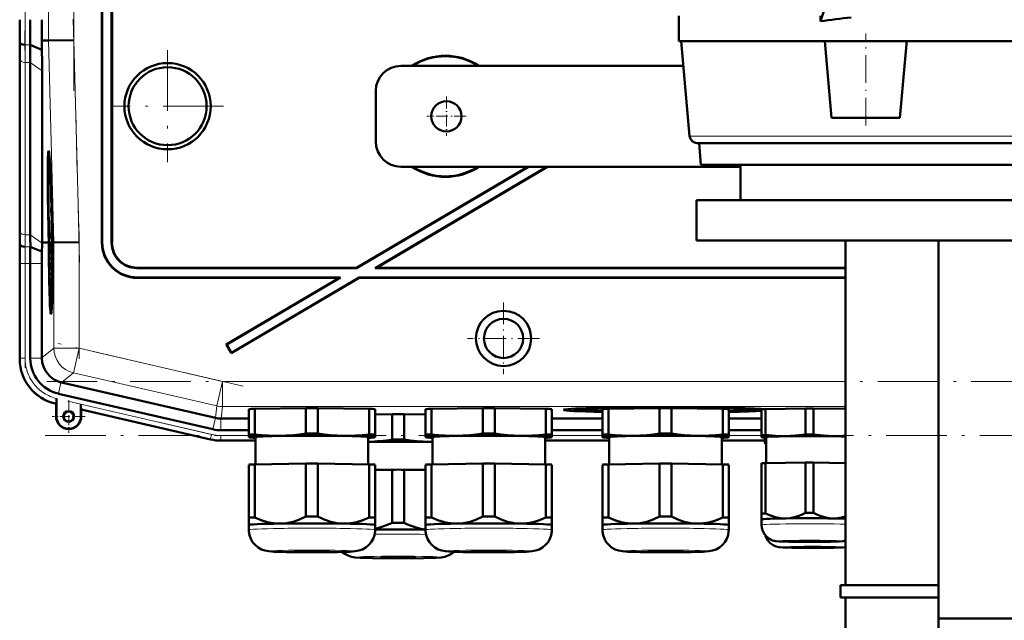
# Model space of a CAD drawing. Extents: x -1358 to 1757, y -1552 to 637.
# Tile 94 of 98: x 1187 to 1382, y 208 to 327. Entities that reach past the tile are written whole.
import ezdxf

# ---------------------------------------------------------------- set-up
doc = ezdxf.new("R2010")
doc.units = 0
doc.linetypes.add('DASHDOT', pattern=[18.5, 12, -3, 0.5, -3])

msp = doc.modelspace()

# ---------------------------------------------------------------- linework, layer by layer
at = {"color": 7, "linetype": 'DASHDOT', "lineweight": 18}
for p, q in [((1198.17, 433.05), (1198.17, 313.09)), ((1188.51, 318.04), (1188.51, 428.1)), ((1198.06, 327.3), (1199.32, 279.08)), ((1216.73, 321.17), (1216.73, 298.97)), ((1227.83, 310.07), (1205.63, 310.07)), ((1199.22, 285.27), (1199.22, 260)), ((1188.51, 258.25), (1188.51, 280.81)), ((1231.7, 254.61), (1195.1, 263.06)), ((1609.82, 255.56), (1192.83, 255.56)), ((1196.97, 251.64), (1228.27, 244.41)), ((1192.49, 244.86), (1610.17, 244.86))]:
    msp.add_line(p, q, dxfattribs=at)
at = {"color": 7, "lineweight": 18}
for p, q in [((1193.17, 423.05), (1193.17, 323.09)), ((1198.17, 323.15), (1198.17, 422.99)), ((1189.51, 322.24), (1188.49, 322.24)), ((1193.17, 323.09), (1194.22, 283.1)), ((1199.22, 283.17), (1198.17, 323.15)), ((1187.51, 319.41), (1187.51, 285.27)), ((1189.54, 318.73), (1188.51, 318.73)), ((1188.51, 284.58), (1188.51, 318.73)), ((1191.89, 317.07), (1189.54, 318.73)), ((1320.19, 304.14), (1320.07, 304.14)), ((1330.03, 304.14), (1320.19, 304.14)), ((1482.79, 304.14), (1330.03, 304.14)), ((1189.54, 284.58), (1188.51, 284.58)), ((1191.89, 282.93), (1189.54, 284.58)), ((1187.5, 283.07), (1187.45, 283.07)), ((1194.22, 283.1), (1194.22, 262.11)), ((1199.22, 262.11), (1199.22, 283.17)), ((1203.73, 283.07), (1203.8, 283.14)), ((1205.73, 283.07), (1205.66, 283)), ((1189.56, 282.24), (1188.53, 282.24)), ((1187.51, 278.93), (1187.48, 278.93)), ((1188.51, 278.93), (1187.51, 278.93)), ((1187.51, 260.13), (1187.51, 278.93)), ((1188.51, 278.93), (1189.54, 278.93)), ((1188.51, 260.13), (1188.51, 278.93)), ((1191.84, 278.93), (1189.54, 278.93)), ((1210.66, 278), (1210.73, 278.07)), ((1210.72, 276.07), (1210.79, 276.14)), ((1194.22, 262.11), (1191.84, 260.22)), ((1194.22, 262.11), (1199.22, 262.11)), ((1199.22, 262.11), (1198.09, 257.24)), ((1227.58, 255.56), (1199.22, 262.11)), ((1187.51, 260.13), (1187.48, 260.13)), ((1187.51, 260.13), (1188.51, 260.13)), ((1191.84, 260.13), (1189.54, 260.13)), ((1195.63, 255.37), (1195.11, 253.12)), ((1195.71, 255.35), (1198.09, 257.24)), ((1226.46, 250.69), (1198.09, 257.24)), ((1227.58, 255.56), (1226.46, 250.69)), ((1227.58, 255.56), (1227.58, 250.56)), ((1227.58, 255.56), (1350.93, 255.56)), ((1194.65, 251.15), (1194.65, 251.12)), ((1194.68, 251.14), (1194.65, 251.15)), ((1225.45, 245.07), (1199.58, 251.04)), ((1199.61, 250.01), (1225.23, 244.09)), ((1226.46, 250.69), (1226.19, 248.31)), ((1227.31, 248.18), (1227.58, 250.56)), ((1350.93, 250.56), (1227.58, 250.56)), ((1194.72, 248.62), (1194.65, 248.62)), ((1199.58, 248.62), (1199.65, 248.62)), ((1226.2, 248.31), (1225.68, 246.07)), ((1227.3, 248.18), (1227.3, 245.88)), ((1225.23, 244.09), (1225.22, 244.06)), ((1225.23, 244.09), (1225.45, 245.07)), ((1227.3, 244.86), (1232.81, 244.86)), ((1227.3, 243.86), (1227.3, 244.86)), ((1227.3, 243.86), (1234.16, 243.86)), ((1227.3, 243.86), (1227.3, 243.82)), ((1291.46, 243.86), (1304.16, 243.86)), ((1292.81, 244.86), (1302.81, 244.86)), ((1326.46, 243.86), (1334.98, 243.86)), ((1327.81, 244.86), (1334.31, 244.86))]:
    msp.add_line(p, q, dxfattribs=at)
at = {"color": 7, "lineweight": 50}
for p, q in [((1203.73, 283.07), (1203.73, 372.07)), ((1203.8, 283.14), (1203.8, 372.14)), ((1205.66, 372.14), (1205.66, 283)), ((1205.73, 372.07), (1205.73, 283.07)), ((1345.96, 326.89), (1347.65, 331.97)), ((1317.93, 322.97), (1317.93, 327.97)), ((1345.96, 326.89), (1345.96, 327.97)), ((1187.49, 322.64), (1187.45, 323.07)), ((1191.86, 321.27), (1189.51, 322.24)), ((1191.83, 323.07), (1193.17, 323.09)), ((1191.86, 321.27), (1191.83, 323.07)), ((1198.17, 323.15), (1193.17, 323.09)), ((1328.15, 322.97), (1317.93, 322.97)), ((1320.07, 304.14), (1318.42, 322.97)), ((1346.82, 322.97), (1328.15, 322.97)), ((1348.15, 307.77), (1346.82, 322.97)), ((1346.82, 322.97), (1363.01, 322.97)), ((1361.7, 307.77), (1362.98, 322.34)), ((1362.98, 322.34), (1363.03, 322.97)), ((1439.85, 322.97), (1363.01, 322.97)), ((1187.48, 286), (1187.48, 320.14)), ((1187.48, 286), (1187.48, 320.14)), ((1189.54, 284.58), (1189.54, 318.73)), ((1318.85, 318.07), (1262.93, 318.07)), ((1191.89, 283.07), (1191.89, 317.07)), ((1257.93, 303.07), (1257.93, 313.07)), ((1361.7, 307.77), (1348.15, 307.77)), ((1321.68, 302.77), (1321.57, 302.77)), ((1321.68, 302.77), (1481.29, 302.77)), ((1322.3, 298.47), (1321.93, 302.77)), ((1193.21, 299.43), (1193.41, 299.49)), ((1331.99, 298.47), (1322.3, 298.47)), ((1330.14, 291.47), (1330.14, 298.47)), ((1480.55, 298.47), (1331.99, 298.47)), ((1288.03, 298.07), (1254.12, 278.07)), ((1288.17, 298.07), (1254.14, 278)), ((1291.83, 298.07), (1257.8, 278)), ((1291.97, 298.07), (1258.06, 278.07)), ((1262.93, 298.07), (1330.14, 298.07)), ((1193.69, 291.98), (1193.7, 291.14)), ((1193.7, 291.14), (1193.73, 291.14)), ((1193.71, 291.19), (1193.72, 291.39)), ((1193.71, 291.19), (1193.73, 291.19)), ((1321.44, 291.47), (1481.44, 291.47)), ((1321.44, 283.47), (1321.44, 291.47)), ((1193.73, 289.49), (1193.76, 289.49)), ((1193.75, 288.77), (1193.73, 289.49)), ((1193.75, 288.77), (1193.8, 288.77)), ((1193.75, 288.27), (1193.75, 288.77)), ((1193.77, 290.02), (1193.76, 290.36)), ((1193.76, 289.53), (1193.77, 289.21)), ((1193.77, 290.16), (1193.77, 290.02)), ((1193.77, 289.21), (1193.78, 289.26)), ((1193.77, 289.21), (1193.81, 289.21)), ((1193.78, 289.33), (1193.81, 289.33)), ((1193.78, 289.26), (1193.78, 289.33)), ((1193.78, 289.26), (1193.81, 289.26)), ((1193.79, 288.82), (1193.8, 288.32)), ((1193.83, 288.04), (1193.74, 286.95)), ((1193.74, 286.54), (1193.83, 287.63)), ((1193.74, 286.95), (1193.74, 286.54)), ((1193.74, 286.54), (1193.89, 286.54)), ((1193.75, 288.27), (1193.83, 288.27)), ((1193.8, 288.32), (1193.83, 288.32)), ((1193.83, 288.04), (1193.83, 288.27)), ((1193.83, 288.04), (1193.84, 288.04)), ((1193.83, 287.63), (1193.83, 288.04)), ((1193.83, 287.63), (1193.85, 287.63)), ((1193.83, 286.3), (1193.83, 286.54)), ((1193.22, 283.09), (1193.17, 285.06)), ((1193.21, 285.06), (1193.27, 283.09)), ((1193.31, 283.09), (1193.26, 285.06)), ((1193.76, 285.03), (1193.81, 285.03)), ((1193.79, 284.32), (1193.76, 285.03)), ((1193.78, 286.3), (1193.89, 286.3)), ((1193.82, 285.17), (1193.84, 285.17)), ((1193.84, 284.68), (1193.82, 284.48)), ((1193.83, 286.1), (1193.84, 284.68)), ((1193.84, 286.1), (1193.83, 286.1)), ((1193.84, 286.1), (1193.9, 286.1)), ((1193.86, 284.27), (1193.84, 286.1)), ((1193.93, 285.06), (1193.97, 283.1)), ((1194, 285.57), (1193.96, 285.57)), ((1193.96, 285.57), (1194, 285.57)), ((1187.54, 282.64), (1187.5, 283.07)), ((1192.85, 283.08), (1191.89, 283.07)), ((1191.89, 282.93), (1191.89, 283.07)), ((1193.22, 283.08), (1192.85, 283.08)), ((1193.27, 283.09), (1193.31, 283.09)), ((1193.77, 283.28), (1193.79, 280.76)), ((1193.78, 283.28), (1193.77, 283.28)), ((1193.78, 283.28), (1193.97, 283.28)), ((1193.8, 281.4), (1193.78, 283.28)), ((1193.79, 284.32), (1193.81, 284.32)), ((1193.79, 283.83), (1193.79, 284.32)), ((1193.79, 283.83), (1193.96, 283.83)), ((1193.81, 284.37), (1193.81, 283.88)), ((1193.81, 283.88), (1193.86, 284.27)), ((1193.81, 283.88), (1193.96, 283.88)), ((1193.84, 283.23), (1193.97, 283.24)), ((1193.86, 284.27), (1193.95, 284.27)), ((1193.97, 283.1), (1194.02, 283.1)), ((1193.98, 284.55), (1194.03, 284.55)), ((1194.03, 284.55), (1193.98, 284.55)), ((1194.02, 283.1), (1193.98, 284.55)), ((1194.03, 284.55), (1194.06, 283.1)), ((1194.22, 283.1), (1194.06, 283.1)), ((1199.22, 283.17), (1194.22, 283.1)), ((1321.44, 283.47), (1481.44, 283.47)), ((1350.93, 215.22), (1350.93, 283.47)), ((1369.36, 208.57), (1369.36, 283.47)), ((1191.85, 281.29), (1189.56, 282.24)), ((1193.79, 280.76), (1193.96, 280.77)), ((1193.8, 280.82), (1193.86, 280.82)), ((1193.82, 281.7), (1193.87, 281.71)), ((1193.86, 281.31), (1193.86, 280.81)), ((1193.86, 280.81), (1193.96, 280.82)), ((1193.88, 282.05), (1193.97, 282.05)), ((1187.48, 259.93), (1187.48, 278.93)), ((1189.54, 260.13), (1189.54, 278.93)), ((1191.84, 260.22), (1191.84, 278.93)), ((1193.8, 280.22), (1193.8, 279.68)), ((1193.9, 280.22), (1193.8, 280.22)), ((1193.8, 279.68), (1193.89, 279.68)), ((1193.89, 279.68), (1193.81, 278.65)), ((1193.84, 278.56), (1193.9, 279.41)), ((1193.9, 280.22), (1193.95, 280.22)), ((1193.9, 279.41), (1193.9, 280.22)), ((1193.9, 279.41), (1193.94, 279.41)), ((1193.81, 278.65), (1193.81, 278.08)), ((1193.81, 278.08), (1193.91, 277.09)), ((1193.82, 277.06), (1193.83, 276.52)), ((1193.91, 277.06), (1193.82, 277.06)), ((1193.83, 278.37), (1193.84, 278.56)), ((1193.83, 278.37), (1193.93, 278.37)), ((1193.84, 278.2), (1193.83, 278.37)), ((1193.91, 277.44), (1193.84, 278.2)), ((1254.14, 278), (1210.66, 278)), ((1254.12, 278.07), (1210.73, 278.07)), ((1254.14, 278), (1254.12, 278.07)), ((1257.8, 278), (1258.06, 278.07)), ((1350.93, 278), (1257.8, 278)), ((1350.93, 278.07), (1258.06, 278.07)), ((1193.83, 276.52), (1193.89, 276.52)), ((1210.72, 276.07), (1250.73, 276.07)), ((1210.79, 276.14), (1250.98, 276.14)), ((1250.73, 276.07), (1228.33, 262.86)), ((1250.98, 276.14), (1228.43, 262.84)), ((1254.66, 276.07), (1229.35, 261.14)), ((1254.65, 276.14), (1229.37, 261.24)), ((1250.73, 276.07), (1250.98, 276.14)), ((1254.65, 276.14), (1350.93, 276.14)), ((1254.66, 276.07), (1254.65, 276.14)), ((1254.66, 276.07), (1350.93, 276.07)), ((1193.64, 270.64), (1193.83, 270.59)), ((1228.43, 262.84), (1228.33, 262.86)), ((1228.33, 262.86), (1229.35, 261.14)), ((1228.43, 262.84), (1229.37, 261.24)), ((1229.37, 261.24), (1229.35, 261.14)), ((1191.84, 260.22), (1191.84, 260.13)), ((1195.63, 255.37), (1195.71, 255.35)), ((1195.71, 255.35), (1226.19, 248.31)), ((1194.72, 252.16), (1194.71, 251.78)), ((1194.71, 251.78), (1194.71, 251.46)), ((1194.72, 248.62), (1194.72, 252.16)), ((1225.68, 246.07), (1195.11, 253.12)), ((1194.65, 251.12), (1194.45, 251.16)), ((1194.68, 251.14), (1194.65, 251.12)), ((1194.65, 248.62), (1194.65, 251.12)), ((1199.58, 251.04), (1199.58, 248.62)), ((1199.65, 249.96), (1199.61, 250.01)), ((1225.22, 244.06), (1199.65, 249.96)), ((1199.65, 249.96), (1199.65, 248.62)), ((1232.81, 245.01), (1232.81, 250.06)), ((1234, 250.11), (1244.12, 250.27)), ((1234, 245.06), (1234, 250.11)), ((1244.12, 245.22), (1244.12, 250.27)), ((1246.5, 250.27), (1256.62, 250.11)), ((1246.5, 245.22), (1246.5, 250.27)), ((1256.62, 245.06), (1256.62, 250.11)), ((1257.81, 245.01), (1257.81, 250.06)), ((1267.81, 245.01), (1267.81, 250.06)), ((1269, 250.11), (1279.12, 250.27)), ((1269, 245.06), (1269, 250.11)), ((1279.12, 245.22), (1279.12, 250.27)), ((1281.5, 250.27), (1291.62, 250.11)), ((1281.5, 245.22), (1281.5, 250.27)), ((1291.62, 245.06), (1291.62, 250.11)), ((1292.81, 245.01), (1292.81, 250.06)), ((1297.19, 249.9), (1297.13, 250.14)), ((1302.81, 245.01), (1302.81, 250.06)), ((1304, 250.11), (1314.12, 250.27)), ((1304, 245.06), (1304, 250.11)), ((1306.12, 250.15), (1306.12, 250.26)), ((1314.12, 245.22), (1314.12, 250.27)), ((1314.81, 250.38), (1314.81, 250.43)), ((1314.81, 250.43), (1314.81, 250.38)), ((1315.81, 250.43), (1315.81, 250.38)), ((1315.81, 250.38), (1315.81, 250.43)), ((1316.5, 250.27), (1326.62, 250.11)), ((1316.5, 245.22), (1316.5, 250.27)), ((1324.5, 250.26), (1324.5, 250.15)), ((1326.62, 245.06), (1326.62, 250.11)), ((1327.81, 245.01), (1327.81, 250.06)), ((1333.43, 249.9), (1333.49, 250.14)), ((1334.31, 244.91), (1334.31, 250.03)), ((1335.09, 250.06), (1343.03, 250.18)), ((1335.09, 244.95), (1335.09, 250.06)), ((1343.03, 245.07), (1343.03, 250.18)), ((1344.59, 250.18), (1350.93, 250.09)), ((1344.59, 245.07), (1344.59, 250.18)), ((1227.3, 248.18), (1227.31, 248.18)), ((1227.31, 248.18), (1232.81, 248.18)), ((1257.81, 249.02), (1261.17, 249.07)), ((1261.17, 244.02), (1261.17, 249.07)), ((1263.54, 249.07), (1267.81, 249)), ((1263.54, 244.02), (1263.54, 249.07)), ((1292.81, 248.18), (1302.81, 248.18)), ((1327.81, 248.18), (1334.31, 248.18)), ((1227.3, 245.88), (1232.81, 245.88)), ((1292.81, 245.88), (1302.81, 245.88)), ((1327.81, 245.88), (1334.31, 245.88)), ((1234.16, 243.82), (1227.3, 243.82)), ((1227.3, 243.82), (1234.16, 243.82)), ((1232.81, 245.01), (1232.81, 244.51)), ((1232.81, 244.51), (1232.81, 244.49)), ((1232.87, 244.48), (1232.81, 244.49)), ((1234.16, 239.12), (1234.16, 244.51)), ((1256.46, 244.51), (1256.46, 239.12)), ((1257.75, 244.48), (1257.81, 244.49)), ((1257.81, 244.51), (1257.81, 245.01)), ((1257.81, 244.49), (1257.81, 244.51)), ((1267.81, 245.01), (1267.81, 244.51)), ((1267.81, 244.51), (1267.81, 244.49)), ((1267.87, 244.48), (1267.81, 244.49)), ((1269.16, 239.12), (1269.16, 244.51)), ((1291.46, 244.51), (1291.46, 239.12)), ((1291.46, 243.82), (1304.16, 243.82)), ((1291.46, 243.82), (1304.16, 243.82)), ((1292.75, 244.48), (1292.81, 244.49)), ((1292.81, 244.51), (1292.81, 245.01)), ((1292.81, 244.49), (1292.81, 244.51)), ((1302.81, 245.01), (1302.81, 244.51)), ((1302.81, 244.51), (1302.81, 244.49)), ((1302.87, 244.48), (1302.81, 244.49)), ((1304.16, 239.12), (1304.16, 244.51)), ((1326.46, 244.51), (1326.46, 239.12)), ((1326.46, 243.82), (1334.98, 243.82)), ((1326.46, 243.82), (1334.98, 243.82)), ((1327.75, 244.48), (1327.81, 244.49)), ((1327.81, 244.51), (1327.81, 245.01)), ((1327.81, 244.49), (1327.81, 244.51)), ((1334.31, 244.91), (1334.31, 244.51)), ((1334.31, 244.51), (1334.31, 244.5)), ((1334.36, 244.48), (1334.31, 244.5)), ((1334.98, 243.71), (1334.98, 244.42)), ((1334.98, 243.71), (1334.98, 243.31)), ((1335.21, 244.51), (1335.21, 239.37)), ((1334.98, 243.31), (1334.98, 243.3)), ((1335.03, 243.28), (1334.98, 243.3)), ((1232.81, 239.06), (1232.81, 228.56)), ((1234, 239.12), (1244.12, 239.27)), ((1234, 239.12), (1234, 228.61)), ((1244.12, 239.27), (1244.12, 228.77)), ((1246.5, 239.27), (1256.62, 239.12)), ((1246.5, 239.27), (1246.5, 228.77)), ((1256.62, 239.12), (1256.62, 228.61)), ((1257.81, 239.06), (1257.81, 228.56)), ((1257.81, 238.02), (1261.17, 238.07)), ((1261.17, 238.07), (1261.17, 227.57)), ((1263.54, 238.07), (1267.81, 238.01)), ((1263.54, 238.07), (1263.54, 227.57)), ((1267.81, 239.06), (1267.81, 228.56)), ((1269, 239.12), (1279.12, 239.27)), ((1269, 239.12), (1269, 228.61)), ((1279.12, 239.27), (1279.12, 228.77)), ((1281.5, 239.27), (1291.62, 239.12)), ((1281.5, 239.27), (1281.5, 228.77)), ((1291.62, 239.12), (1291.62, 228.61)), ((1292.81, 239.06), (1292.81, 228.56)), ((1302.81, 239.06), (1302.81, 228.56)), ((1304, 239.12), (1314.12, 239.27)), ((1304, 239.12), (1304, 228.61)), ((1314.12, 239.27), (1314.12, 228.77)), ((1316.5, 239.27), (1326.62, 239.12)), ((1316.5, 239.27), (1316.5, 228.77)), ((1326.62, 239.12), (1326.62, 228.61)), ((1327.81, 239.06), (1327.81, 228.56)), ((1334.31, 239.33), (1334.31, 229.37)), ((1335.09, 239.37), (1343.03, 239.49)), ((1335.09, 239.37), (1335.09, 229.41)), ((1343.03, 239.49), (1343.03, 229.53)), ((1344.59, 239.49), (1350.93, 239.39)), ((1344.59, 239.49), (1344.59, 229.53)), ((1232.81, 228.56), (1232.81, 227.11)), ((1257.81, 227.11), (1257.81, 228.56)), ((1267.81, 228.56), (1267.81, 227.11)), ((1292.81, 227.11), (1292.81, 228.56)), ((1302.81, 228.56), (1302.81, 227.11)), ((1327.81, 227.11), (1327.81, 228.56)), ((1334.31, 229.37), (1334.31, 228.2)), ((1334.31, 228.2), (1334.31, 227.11)), ((1232.81, 226.15), (1232.81, 227.11)), ((1257.81, 227.11), (1257.81, 226.15)), ((1257.81, 227.1), (1257.81, 227.11)), ((1257.81, 227.1), (1257.81, 227.1)), ((1267.81, 226.15), (1267.81, 227.11)), ((1292.81, 227.11), (1292.81, 226.15)), ((1292.81, 227.1), (1292.81, 227.11)), ((1292.81, 227.1), (1292.81, 227.1)), ((1302.81, 226.15), (1302.81, 227.11)), ((1327.81, 227.11), (1327.81, 226.15)), ((1327.81, 227.1), (1327.81, 227.11)), ((1327.81, 227.1), (1327.81, 227.1)), ((1349.93, 215.22), (1369.36, 215.22)), ((1349.93, 212.72), (1349.93, 215.22)), ((1369.36, 212.72), (1349.93, 212.72)), ((1350.93, 181.68), (1350.93, 212.72)), ((1368.68, 167.13), (1369.36, 208.57)), ((1433.49, 208.57), (1369.36, 208.57))]:
    msp.add_line(p, q, dxfattribs=at)
at = {"color": 7, "linetype": 'DASHDOT', "lineweight": 18, "ltscale": 0.456001}
msp.add_line((1354.93, 306.25), (1354.93, 324.49), dxfattribs=at)
at = {"color": 7, "linetype": 'DASHDOT', "lineweight": 18, "ltscale": 0.195001}
for p, q in [((1271.93, 311.97), (1271.93, 304.17)), ((1275.83, 308.07), (1268.03, 308.07))]:
    msp.add_line(p, q, dxfattribs=at)
at = {"color": 7, "linetype": 'DASHDOT', "lineweight": 18, "ltscale": 0.355368}
msp.add_line((1283.24, 271.18), (1283.24, 256.96), dxfattribs=at)
at = {"color": 7, "linetype": 'DASHDOT', "lineweight": 18, "ltscale": 0.355365}
msp.add_line((1290.35, 264.07), (1276.13, 264.07), dxfattribs=at)
at = {"color": 7, "linetype": 'DASHDOT', "lineweight": 18, "ltscale": 0.1625}
for p, q in [((1197.15, 251.87), (1197.15, 245.37)), ((1200.4, 248.62), (1193.9, 248.62))]:
    msp.add_line(p, q, dxfattribs=at)
at = {"color": 7, "lineweight": 50}
for points in [[(1193.73, 290.74), (1193.73, 290.69), (1193.72, 290.53), (1193.71, 289.47)], [(1193.75, 290.63), (1193.74, 290.72), (1193.73, 290.74)], [(1193.71, 289.47), (1193.74, 288.42), (1193.75, 288.27)], [(1193.73, 289.49), (1193.73, 290.18), (1193.73, 290.23), (1193.74, 290.25)], [(1193.74, 290.25), (1193.74, 290.23), (1193.76, 290), (1193.76, 289.53)], [(1193.75, 285.02), (1193.78, 283.97), (1193.79, 283.83)], [(1193.78, 286.3), (1193.76, 286.18), (1193.76, 286)], [(1193.76, 285.03), (1193.77, 285.69), (1193.78, 285.8)], [(1193.82, 285.17), (1193.79, 286.2), (1193.78, 286.27), (1193.78, 286.3)], [(1193.78, 285.8), (1193.79, 285.7), (1193.81, 285.03)], [(1193.84, 283.23), (1193.83, 283.06), (1193.81, 282.17)], [(1193.82, 281.7), (1193.84, 282.66), (1193.84, 282.72), (1193.85, 282.74)], [(1193.88, 282.05), (1193.86, 283.02), (1193.85, 283.19), (1193.84, 283.23)], [(1193.85, 282.74), (1193.86, 282.62), (1193.87, 282.04)], [(1193.86, 280.81), (1193.88, 281.32), (1193.88, 282.05)], [(1193.87, 282.04), (1193.87, 281.37), (1193.86, 281.32), (1193.86, 281.31)], [(1194.71, 251.46), (1194.69, 251.16), (1194.68, 251.15), (1194.68, 251.14)], [(1239.06, 244.79), (1237.88, 244.79), (1236.7, 244.83), (1235.36, 244.93), (1234, 245.06)], [(1244.12, 245.22), (1242.84, 245.05), (1241.58, 244.92), (1240.32, 244.83), (1239.06, 244.79)], [(1251.56, 244.79), (1250.3, 244.83), (1249.05, 244.92), (1247.78, 245.05), (1246.5, 245.22)], [(1256.62, 245.06), (1255.26, 244.93), (1253.92, 244.83), (1252.74, 244.79), (1251.56, 244.79)], [(1268.61, 243.59), (1267.35, 243.63), (1266.09, 243.72), (1264.83, 243.85), (1263.54, 244.02)], [(1274.06, 244.79), (1272.88, 244.79), (1271.7, 244.83), (1270.36, 244.93), (1269, 245.06)], [(1279.12, 245.22), (1277.84, 245.05), (1276.58, 244.92), (1275.32, 244.83), (1274.06, 244.79)], [(1286.56, 244.79), (1285.3, 244.83), (1284.05, 244.92), (1282.78, 245.05), (1281.5, 245.22)], [(1291.62, 245.06), (1290.26, 244.93), (1288.92, 244.83), (1287.74, 244.79), (1286.56, 244.79)], [(1309.06, 244.79), (1307.88, 244.79), (1306.7, 244.83), (1305.36, 244.93), (1304, 245.06)], [(1314.12, 245.22), (1312.84, 245.05), (1311.58, 244.92), (1310.32, 244.83), (1309.06, 244.79)], [(1321.56, 244.79), (1320.3, 244.83), (1319.05, 244.92), (1317.78, 245.05), (1316.5, 245.22)], [(1326.62, 245.06), (1325.26, 244.93), (1323.92, 244.83), (1322.74, 244.79), (1321.56, 244.79)], [(1339.06, 244.72), (1337.09, 244.77), (1335.09, 244.95)], [(1343.03, 245.07), (1341.03, 244.83), (1339.06, 244.72)], [(1348.56, 244.72), (1346.59, 244.83), (1344.59, 245.07)], [(1239.06, 227.39), (1238.44, 227.4), (1237.81, 227.45), (1237.16, 227.55), (1236.52, 227.69), (1235.26, 228.08), (1234, 228.61)], [(1244.12, 228.77), (1242.87, 228.2), (1241.61, 227.77), (1240.96, 227.61), (1240.3, 227.49), (1239.68, 227.42), (1239.06, 227.39)], [(1251.56, 227.39), (1250.94, 227.42), (1250.32, 227.49), (1249.67, 227.61), (1249.02, 227.77), (1247.76, 228.2), (1246.5, 228.77)], [(1256.62, 228.61), (1255.37, 228.08), (1254.11, 227.69), (1253.46, 227.55), (1252.81, 227.45), (1252.19, 227.4), (1251.56, 227.39)], [(1274.06, 227.39), (1273.44, 227.4), (1272.81, 227.45), (1272.16, 227.55), (1271.52, 227.69), (1270.26, 228.08), (1269, 228.61)], [(1279.12, 228.77), (1277.87, 228.2), (1276.61, 227.77), (1275.96, 227.61), (1275.3, 227.49), (1274.68, 227.42), (1274.06, 227.39)], [(1286.56, 227.39), (1285.94, 227.42), (1285.32, 227.49), (1284.67, 227.61), (1284.02, 227.77), (1282.76, 228.2), (1281.5, 228.77)], [(1291.62, 228.61), (1290.37, 228.08), (1289.11, 227.69), (1288.46, 227.55), (1287.81, 227.45), (1287.19, 227.4), (1286.56, 227.39)], [(1309.06, 227.39), (1308.44, 227.4), (1307.81, 227.45), (1307.16, 227.55), (1306.52, 227.69), (1305.26, 228.08), (1304, 228.61)], [(1314.12, 228.77), (1312.87, 228.2), (1311.61, 227.77), (1310.96, 227.61), (1310.3, 227.49), (1309.68, 227.42), (1309.06, 227.39)], [(1321.56, 227.39), (1320.94, 227.42), (1320.32, 227.49), (1319.67, 227.61), (1319.02, 227.77), (1317.76, 228.2), (1316.5, 228.77)], [(1326.62, 228.61), (1325.37, 228.08), (1324.11, 227.69), (1323.46, 227.55), (1322.81, 227.45), (1322.19, 227.4), (1321.56, 227.39)], [(1339.06, 228.42), (1338.06, 228.47), (1337.06, 228.66), (1336.08, 228.98), (1335.09, 229.41)], [(1343.03, 229.53), (1342.38, 229.21), (1341.72, 228.94), (1340.84, 228.66), (1339.95, 228.49), (1339.06, 228.42)], [(1348.56, 228.42), (1347.67, 228.49), (1346.78, 228.66), (1345.9, 228.94), (1345.25, 229.21), (1344.59, 229.53)], [(1350.93, 228.77), (1350.14, 228.57), (1349.36, 228.45), (1348.56, 228.42)], [(1245.31, 221.7), (1240.24, 221.74), (1237.84, 221.82), (1236.76, 221.9), (1236, 222.04), (1235.31, 222.28), (1234.64, 222.66), (1234.06, 223.15), (1233.57, 223.73), (1233.19, 224.39), (1232.94, 225.1), (1232.82, 225.85), (1232.81, 226.15)], [(1245.31, 221.7), (1250.39, 221.74), (1252.78, 221.82), (1253.86, 221.9), (1254.62, 222.04), (1255.32, 222.28), (1255.98, 222.66), (1256.56, 223.15), (1257.05, 223.73), (1257.43, 224.39), (1257.68, 225.1), (1257.8, 225.85), (1257.81, 226.15)], [(1261.17, 227.57), (1260.05, 227.05), (1258.93, 226.65), (1257.81, 226.37)], [(1267.81, 226.24), (1266.86, 226.38), (1265.91, 226.61), (1264.96, 226.93), (1264.25, 227.23), (1263.54, 227.57)], [(1280.31, 221.7), (1275.24, 221.74), (1272.84, 221.82), (1271.76, 221.9), (1271, 222.04), (1270.31, 222.28), (1269.64, 222.66), (1269.06, 223.15), (1268.57, 223.73), (1268.19, 224.39), (1267.94, 225.1), (1267.82, 225.85), (1267.81, 226.15)], [(1280.31, 221.7), (1285.39, 221.74), (1287.78, 221.82), (1288.86, 221.9), (1289.62, 222.04), (1290.32, 222.28), (1290.98, 222.66), (1291.56, 223.15), (1292.05, 223.73), (1292.43, 224.39), (1292.68, 225.1), (1292.8, 225.85), (1292.81, 226.15)], [(1315.31, 221.7), (1310.24, 221.74), (1307.84, 221.82), (1306.76, 221.9), (1306, 222.04), (1305.31, 222.28), (1304.64, 222.66), (1304.06, 223.15), (1303.57, 223.73), (1303.19, 224.39), (1302.94, 225.1), (1302.82, 225.85), (1302.81, 226.15)], [(1315.31, 221.7), (1320.39, 221.74), (1322.78, 221.82), (1323.86, 221.9), (1324.62, 222.04), (1325.32, 222.28), (1325.98, 222.66), (1326.56, 223.15), (1327.05, 223.73), (1327.43, 224.39), (1327.68, 225.1), (1327.8, 225.85), (1327.81, 226.15)], [(1343.81, 223.75), (1339.68, 223.79), (1337.89, 223.85), (1337.12, 223.92), (1336.51, 224.07), (1335.89, 224.35), (1335.33, 224.77), (1334.88, 225.29), (1334.55, 225.89), (1334.36, 226.55), (1334.31, 227.11)], [(1344.48, 222.55), (1340.33, 222.59), (1338.59, 222.65), (1337.81, 222.72), (1337.23, 222.85), (1336.59, 223.13), (1336.03, 223.54), (1335.57, 224.06), (1335.23, 224.66), (1335.12, 224.99)], [(1343.81, 223.75), (1347.95, 223.79), (1349.69, 223.85), (1350.47, 223.92), (1350.93, 224.01)], [(1344.48, 222.55), (1348.64, 222.59), (1350.38, 222.65), (1350.93, 222.69)], [(1262.36, 220.5), (1257.27, 220.54), (1254.88, 220.62), (1253.87, 220.69), (1253.13, 220.82), (1252.45, 221.04), (1251.79, 221.4), (1251.3, 221.76)], [(1262.36, 220.5), (1267.45, 220.54), (1269.85, 220.62), (1270.86, 220.69), (1271.61, 220.82), (1272.29, 221.05), (1272.96, 221.42), (1273.45, 221.79)]]:
    msp.add_lwpolyline(points, dxfattribs=at)
for centre, radius in [((1216.73, 310.07), 8.54), ((1216.73, 310.07), 7.72), ((1271.93, 308.07), 3), ((1283.24, 264.07), 5.47), ((1283.24, 264.07), 3.88), ((1197.15, 248.62), 1.07), ((1197.15, 248.62), 1)]:
    msp.add_circle(centre, radius, dxfattribs=at)
for centre, radius, start, end in [((1381.25, 75.2), 254.15, 96.5938, 97.9814), ((840.4, 327.12), 347.08, 359.3309, 0.0147), ((769.47, 327.11), 420.07, 359.3362, 0.0142), ((665.93, 327.17), 525.91, 359.5531, 0.0043), ((980.12, 319.89), 207.36, 0.0695, 0.8788), ((939.03, 318.43), 250.51, 0.0685, 0.8723), ((890.5, 316.71), 301.39, 0.0679, 0.8668), ((1271.73, 308.07), 12, 56.4427, 123.5573), ((1271.73, 308.07), 11.9, 57.2111, 122.7889), ((1262.93, 313.07), 5, 90, 180), ((1321.57, 304.27), 1.5, 185, 270), ((1262.93, 303.07), 5, 180, 270), ((1193.27, 299.37), 0.0805, 131.3824, 175.1607), ((1271.73, 308.07), 12, 236.4427, 303.5573), ((1271.73, 308.07), 11.9, 237.2111, 302.7889), ((1193.58, 291.18), 0.129, 340.7839, 4.1342), ((1220.76, 289.61), 26.99, 179.3878, 180.6002), ((1190.93, 289.05), 2.88, 355.3642, 0.8659), ((1188.86, 288.71), 4.95, 355.5549, 0.5649), ((980.26, 286.25), 207.22, 359.1215, 359.9313), ((1400.13, 286.25), 212.65, 180.0672, 180.8563), ((1358.84, 284.78), 169.29, 180.0674, 180.8603), ((1224.32, 285.42), 30.57, 178.907, 180.7397), ((1175.85, 284.77), 17.96, 358.714, 0.8172), ((1160.45, 284.86), 33.37, 359.353, 0.5324), ((839.89, 279.02), 347.59, 359.9857, 0.6685), ((1544.81, 279.01), 357.33, 179.3489, 180.0131), ((1306.66, 279.94), 114.81, 178.509, 179.3265), ((1210.72, 283.06), 6.99, 179.9842, 270.0158), ((1210.79, 283.13), 6.99, 179.9842, 270.0158), ((1210.65, 283), 5, 179.9843, 270.0157), ((1210.72, 283.07), 5, 179.9843, 270.0157), ((1473.94, 278.99), 284.4, 179.3457, 180.0134), ((1392.23, 278.98), 200.39, 179.3393, 180.0144), ((1193.67, 280.81), 0.129, 340.7839, 4.1342), ((1135.54, 282.66), 58.27, 358.7578, 359.5115), ((1171.88, 281.74), 21.94, 357.5981, 359.9187), ((1196.47, 259.92), 8.99, 179.9916, 257.0084), ((1196.73, 260.13), 7.18, 179.9917, 257.0084), ((1196.84, 260.22), 5, 181.055, 255.9535), ((1197.15, 248.62), 2.5, 180, 360), ((1197.15, 248.62), 2.43, 180, 360), ((1227.3, 253.07), 7.19, 257.0007, 269.9996), ((1227.3, 253.07), 9.25, 257.0008, 269.9996), ((1227.3, 253.07), 9.25, 257.0007, 269.9996), ((1255.35, 282.71), 39.13, 271.6211, 278.5521), ((1348.96, 272.33), 27.61, 269.1804, 274.0976), ((1269.14, 278.62), 35.03, 269.1343, 270.0373)]:
    msp.add_arc(centre, radius, start, end, dxfattribs=at)
at = {"color": 7, "lineweight": 18}
for centre, radius, start, end in [((803.91, 327.11), 383.61, 359.3319, 0.0146), ((769.71, 327.11), 418.8, 359.3343, 0.0144), ((958.42, 319.13), 229.1, 0.0694, 0.8776), ((938.6, 318.43), 249.92, 0.0689, 0.8746), ((1378.43, 285.49), 190.91, 180.0672, 180.8551), ((1358.5, 284.78), 169.99, 180.0672, 180.857), ((1508.34, 279), 320.83, 179.3498, 180.013), ((1474.14, 278.99), 285.63, 179.3484, 180.0131), ((1196.73, 260.13), 9.21, 179.995, 257.0049), ((1196.69, 260.12), 8.17, 179.9533, 198.521), ((1196.66, 260.09), 8.13, 198.374, 217.9741), ((1196.68, 260.08), 8.15, 217.7959, 237.3863), ((1196.71, 260.1), 8.18, 237.2765, 255.8645), ((1227.58, 255.56), 5, 257, 270), ((1227.3, 253.07), 9.21, 257.0008, 269.9996), ((1227.3, 253.05), 8.2, 256.9878, 270.0122)]:
    msp.add_arc(centre, radius, start, end, dxfattribs=at)
at = {"color": 7, "lineweight": 50}
for centre, major_axis, ratio, start_param, end_param in [((1188.49, 322.66), (1, 0), 0.414255, 3.173659, 4.709544), ((1193.59, 285.08), (-0.42, 16.16), 0.026173, 6.280576, 7.855052), ((1193.59, 285.08), (-0.42, 16.16), 0.026173, 4.741634, 6.280576), ((1193.59, 284.99), (0.38, -14.44), 0.026173, 3.226889, 4.707021), ((1193.59, 284.99), (0.38, -14.44), 0.026173, 1.609988, 3.148207), ((1193.59, 285.08), (-0.33, 12.78), 0.026173, 6.282843, 7.855052), ((1193.59, 285.08), (-0.33, 12.78), 0.026173, 4.710405, 6.280451), ((1188.53, 282.66), (1, 0), 0.414215, 3.173659, 4.709549), ((1193.63, 285.06), (0.14, -16.16), 0.026177, 4.834429, 4.834737), ((1193.64, 285.05), (0, -16.16), 0.026176, 4.834208, 6.285691), ((1193.64, 285.09), (0, 14.46), 0.026176, 1.709834, 3.133726), ((1193.64, 285.05), (0, -12.78), 0.026176, 4.866384, 6.285706), ((1193.64, 285.05), (0, -12.78), 0.026176, 0.00252, 1.417487), ((1193.64, 285.09), (0, 14.46), 0.026176, 3.133726, 4.574036), ((1193.64, 285.05), (0, -16.16), 0.026176, 0.002506, 1.449971), ((1194.11, 285.06), (0.09, -10.11), 0.026177, 4.834336, 4.888689), ((1194.11, 285.06), (0.09, -10.11), 0.026177, 5.150868, 5.21111), ((1199.61, 251.03), (0, -1.03), 0.034024, 4.704525, 6.240414), ((1245.31, 249.91), (13.8, 0), 0.026177, 2.531934, 2.704054), ((1245.31, 249.91), (13.8, 0), 0.026177, 1.484737, 1.656856), ((1245.31, 249.91), (13.8, 0), 0.026177, 0.437539, 0.609658), ((1280.31, 249.91), (13.8, 0), 0.026177, 2.531934, 2.704054), ((1280.31, 249.91), (13.8, 0), 0.026177, 1.484737, 1.656856), ((1280.31, 249.91), (13.8, 0), 0.026177, 0.437539, 0.609658), ((1315.31, 249.91), (-20.18, 0), 0.026177, 6.280911, 7.185931), ((1315.31, 249.91), (-20.18, 0), 0.026177, 4.73717, 6.280911), ((1315.31, 249.91), (-18.12, 0), 0.026177, 4.739988, 6.290255), ((1315.31, 249.91), (-18.12, 0), 0.026177, 0.00707, 0.809447), ((1315.31, 249.91), (-16.2, 0), 0.026177, 6.280893, 6.972835), ((1315.31, 249.91), (-16.2, 0), 0.026177, 4.712389, 6.280893), ((1315.31, 249.91), (13.8, 0), 0.026177, 2.531934, 2.704054), ((1315.31, 249.91), (13.8, 0), 0.026177, 1.484737, 1.656856), ((1315.31, 249.91), (-16.2, 0), 0.026177, 3.143885, 4.712389), ((1315.31, 249.91), (-20.18, 0), 0.026177, 3.412889, 4.687608), ((1315.31, 249.91), (-18.12, 0), 0.026177, 3.134523, 4.68479), ((1315.31, 249.91), (13.8, 0), 0.026177, 0.437539, 0.609658), ((1315.31, 249.91), (-16.2, 0), 0.026177, 2.451943, 3.143885), ((1315.31, 249.91), (-18.12, 0), 0.026177, 2.332146, 3.134523), ((1315.31, 249.91), (-20.18, 0), 0.026177, 2.238847, 2.798023), ((1343.81, 249.91), (10.55, 0), 0.026177, 2.544333, 2.691654), ((1343.81, 249.91), (10.55, 0), 0.026177, 1.497136, 1.644457), ((1227.31, 253.18), (4.97, -0.57), 0.999653, 4.598982, 4.823231), ((1262.36, 248.71), (13.8, 0), 0.026177, 1.484737, 1.656856), ((1245.31, 244.86), (-13.8, 0), 0.026177, 5.673527, 5.845646), ((1245.31, 244.51), (12.5, 0), 0.026177, 6.185296, 9.424778), ((1245.31, 244.51), (12.5, 0), 0.026177, 3.141593, 3.239482), ((1245.31, 244.51), (12.5, 0), 0.026177, 3.239482, 3.610643), ((1245.31, 244.51), (11.15, 0), 0.026177, 0, 3.141593), ((1245.31, 244.86), (-13.8, 0), 0.026177, 4.626329, 4.798449), ((1245.31, 244.51), (12.5, 0), 0.026177, 5.814135, 6.185296), ((1262.36, 243.31), (12.5, 0), 0.026177, 0.995399, 2.062164), ((1245.31, 244.86), (-13.8, 0), 0.026177, 3.579132, 3.751251), ((1262.36, 243.66), (-13.8, 0), 0.026177, 4.626329, 4.798449), ((1280.31, 244.86), (-13.8, 0), 0.026177, 5.673527, 5.845646), ((1280.31, 244.51), (12.5, 0), 0.026177, 6.185296, 9.424778), ((1280.31, 244.51), (12.5, 0), 0.026177, 3.141593, 3.239482), ((1280.31, 244.51), (12.5, 0), 0.026177, 3.239482, 3.610643), ((1280.31, 244.51), (11.15, 0), 0.026177, 0, 3.141593), ((1280.31, 244.86), (-13.8, 0), 0.026177, 4.626329, 4.798449), ((1280.31, 244.51), (12.5, 0), 0.026177, 5.814135, 6.185296), ((1280.31, 244.86), (-13.8, 0), 0.026177, 3.579132, 3.751251), ((1315.31, 244.86), (-13.8, 0), 0.026177, 5.673527, 5.845646), ((1315.31, 244.51), (12.5, 0), 0.026177, 6.185296, 9.424778), ((1315.31, 244.51), (12.5, 0), 0.026177, 3.141593, 3.239482), ((1315.31, 244.51), (12.5, 0), 0.026177, 3.239482, 3.610643), ((1315.31, 244.51), (11.15, 0), 0.026177, 0, 3.141593), ((1315.31, 244.86), (-13.8, 0), 0.026177, 4.626329, 4.798449), ((1315.31, 244.51), (12.5, 0), 0.026177, 5.814135, 6.185296), ((1315.31, 244.86), (-13.8, 0), 0.026177, 3.579132, 3.751251), ((1343.81, 244.79), (-10.55, 0), 0.026177, 5.685926, 5.833247), ((1343.81, 244.51), (9.5, 0), 0.026177, 1.047198, 3.141593), ((1343.81, 244.51), (9.5, 0), 0.026177, 3.141593, 3.239479), ((1343.81, 244.51), (9.5, 0), 0.026177, 3.239479, 3.580474), ((1344.48, 243.59), (-10.55, 0), 0.026177, 5.785413, 5.833247), ((1343.81, 244.51), (8.6, 0), 0.026177, 0.595907, 3.141593), ((1343.81, 244.79), (-10.55, 0), 0.026177, 4.638729, 4.786049), ((1343.81, 244.51), (9.5, 0), 0.026177, 0.723904, 1.047198), ((1262.36, 243.31), (11.15, 0), 0.026177, 0.914669, 2.12817), ((1344.48, 243.31), (9.5, 0), 0.026177, 2.920982, 3.141593), ((1344.48, 243.31), (9.5, 0), 0.026177, 3.141593, 3.239479), ((1344.48, 243.31), (9.5, 0), 0.026177, 3.239479, 3.362301), ((1245.31, 238.91), (13.8, 0), 0.026177, 2.531934, 2.704054), ((1245.31, 238.91), (13.8, 0), 0.026177, 1.484737, 1.656856), ((1245.31, 238.91), (13.8, 0), 0.026177, 0.437539, 0.609658), ((1262.36, 237.71), (13.8, 0), 0.026177, 1.484737, 1.656856), ((1280.31, 238.91), (13.8, 0), 0.026177, 2.531934, 2.704054), ((1280.31, 238.91), (13.8, 0), 0.026177, 1.484737, 1.656856), ((1280.31, 238.91), (13.8, 0), 0.026177, 0.437539, 0.609658), ((1315.31, 238.91), (13.8, 0), 0.026177, 2.531934, 2.704054), ((1315.31, 238.91), (13.8, 0), 0.026177, 1.484737, 1.656856), ((1315.31, 238.91), (13.8, 0), 0.026177, 0.437539, 0.609658), ((1343.81, 239.21), (10.55, 0), 0.026177, 2.544333, 2.691654), ((1343.81, 239.21), (10.55, 0), 0.026177, 1.497136, 1.644457), ((1245.31, 228.41), (-13.8, 0), 0.026177, 5.673527, 5.845646), ((1245.31, 228.41), (-13.8, 0), 0.026177, 4.626329, 4.798449), ((1245.31, 228.41), (-13.8, 0), 0.026177, 3.579132, 3.751251), ((1280.31, 228.41), (-13.8, 0), 0.026177, 5.673527, 5.845646), ((1280.31, 228.41), (-13.8, 0), 0.026177, 4.626329, 4.798449), ((1280.31, 228.41), (-13.8, 0), 0.026177, 3.579132, 3.751251), ((1315.31, 228.41), (-13.8, 0), 0.026177, 5.673527, 5.845646), ((1315.31, 228.41), (-13.8, 0), 0.026177, 4.626329, 4.798449), ((1315.31, 228.41), (-13.8, 0), 0.026177, 3.579132, 3.751251), ((1343.81, 229.25), (-10.55, 0), 0.026177, 5.685926, 5.833247), ((1343.81, 228.2), (9.5, 0), 0.026177, 0.723904, 3.141593), ((1343.81, 229.25), (-10.55, 0), 0.026177, 4.638729, 4.786049), ((1245.31, 227.11), (12.5, 0), 0.026177, 0, 3.141593), ((1262.36, 225.91), (12.5, 0), 0.026177, 1.119461, 1.943175), ((1262.36, 227.21), (-13.8, 0), 0.026177, 4.626329, 4.798449), ((1280.31, 227.11), (12.5, 0), 0.026177, 0, 3.141593), ((1315.31, 227.11), (12.5, 0), 0.026177, 0, 3.141593), ((1343.81, 223.92), (2.25, 0), 0.026177, 0, 3.141593), ((1343.81, 223.92), (2.25, 0), 0.026177, 3.141593, 6.283185), ((1344.48, 222.72), (2.25, 0), 0.026177, 0, 3.141593), ((1344.48, 222.72), (2.25, 0), 0.026177, 3.141593, 6.283185), ((1245.31, 221.92), (3.5, 0), 0.026177, 0, 3.141593), ((1245.31, 221.92), (3.5, 0), 0.026177, 3.141593, 6.283185), ((1262.36, 220.72), (3.5, 0), 0.026177, 0, 3.141593), ((1262.36, 220.72), (3.5, 0), 0.026177, 3.141593, 6.283185), ((1280.31, 221.92), (3.5, 0), 0.026177, 0, 3.141593), ((1280.31, 221.92), (3.5, 0), 0.026177, 3.141593, 6.283185), ((1315.31, 221.92), (3.5, 0), 0.026177, 0, 3.141593), ((1315.31, 221.92), (3.5, 0), 0.026177, 3.141593, 6.283185)]:
    msp.add_ellipse(centre, major_axis=major_axis, ratio=ratio, start_param=start_param, end_param=end_param, dxfattribs=at)
at = {"color": 7, "lineweight": 18}
for centre, major_axis, ratio, start_param, end_param in [((1188.51, 319.43), (-1, 0), 0.707107, 0.034907, 1.570796), ((1188.51, 285.29), (-1, 0), 0.707107, 0.034907, 1.570796), ((1199.22, 262.11), (-3.11, 3.91), 0.999441, 0.899117, 2.242476), ((1245.31, 226.15), (12.5, 0), 0.026177, 1.047198, 3.141593), ((1245.31, 226.15), (12.5, 0), 0.026177, 0, 1.047198), ((1280.31, 226.15), (12.5, 0), 0.026177, 1.047198, 3.141593), ((1280.31, 226.15), (12.5, 0), 0.026177, 0, 1.047198), ((1315.31, 226.15), (12.5, 0), 0.026177, 1.047198, 3.141593), ((1315.31, 226.15), (12.5, 0), 0.026177, 0, 1.047198), ((1343.81, 227.11), (9.5, 0), 0.026177, 0.723898, 3.141593), ((1262.36, 224.96), (12.5, 0), 0.026177, 1.11074, 1.951397), ((1343.81, 223.92), (6.3, 0), 0.026177, 4.712389, 10.995574), ((1344.48, 222.72), (6.3, 0), 0.026177, 4.712389, 10.995574), ((1245.31, 221.92), (8.26, 0), 0.026177, 1.570796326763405, 7.853981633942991), ((1262.36, 220.72), (8.26, 0), 0.026177, 1.570796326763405, 7.853981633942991), ((1280.31, 221.92), (8.26, 0), 0.026177, 1.570796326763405, 7.853981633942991), ((1315.31, 221.92), (8.26, 0), 0.026177, 1.570796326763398, 7.853981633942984)]:
    msp.add_ellipse(centre, major_axis=major_axis, ratio=ratio, start_param=start_param, end_param=end_param, dxfattribs=at)

doc.saveas('drawing.dxf')
